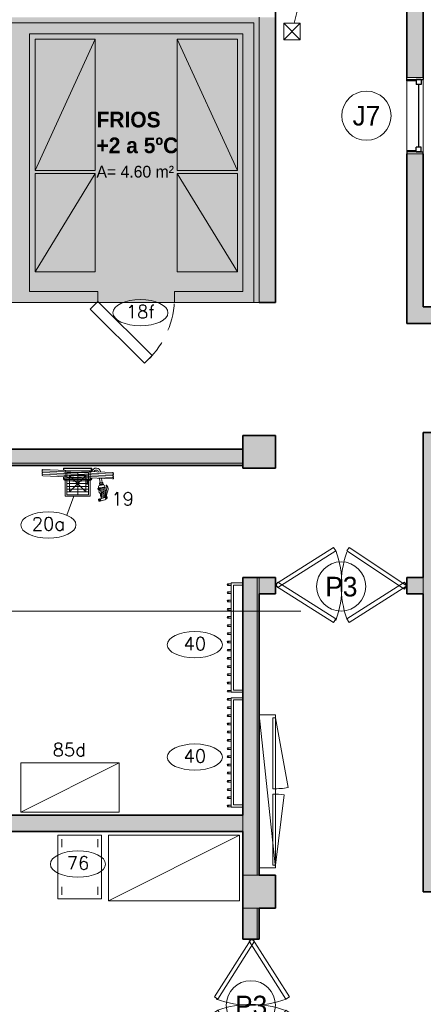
# Model space of a CAD drawing. Header units: metres. Extents: x -33 to 126, y -29 to 31.
# Tile 11 of 75: x -21.42 to -17.73, y -17.69 to -8.69. Entities that reach past the tile are written whole.
import ezdxf

# ---------------------------------------------------------------- set-up
doc = ezdxf.new("R2010")
doc.units = ezdxf.units.M
doc.linetypes.add('IMPORT-HIDDEN', pattern=[0.375, 0.25, -0.125])
for name, color, linetype, lineweight in [('A-AREA-IDEN', 2, 'Continuous', 9), ('A-DETL', 90, 'Continuous', 18), ('A-DETL-GENF', 92, 'Continuous', 18), ('A-DOOR', 31, 'Continuous', 18), ('A-DOOR-IDEN', 31, 'Continuous', 9), ('A-GLAZ', 151, 'Continuous', 18), ('A-GLAZ-IDEN', 152, 'Continuous', 9), ('A-WALL', 113, 'Continuous', 18), ('A-WALL-PATT', 111, 'Continuous', 35), ('C-LINHA AUXILIAR', 7, 'Continuous', 18), ('C-NEUTRO', 7, 'Continuous', 18), ('C-NUMERO', 7, 'Continuous', 18), ('C-PONTOS-HIDR', 7, 'Continuous', 18), ('G-ANNO-SYMB', 111, 'Continuous', 9), ('JN-CÂMARA FRIG', 7, 'Continuous', 18), ('LAYOUT_dwg _2_', 8, 'Continuous', 18)]:
    doc.layers.add(name, color=color, linetype=linetype, lineweight=lineweight)
doc.styles.add('Century Gothic_1', font='GOTHIC.TTF', dxfattribs={"height": 0.179639})
doc.styles.add('Century Gothic_2', font='GOTHIC.TTF', dxfattribs={"height": 0.107783})
doc.styles.add('Century Gothic_B', font='GOTHICB.TTF', dxfattribs={"height": 0.143612})
doc.styles.add('romans_2', font='romans__.ttf', dxfattribs={"height": 0.12})

# ---------------------------------------------------------------- blocks, each defined once
blk = doc.blocks.new('Casement w Mullions-Number_0002 - _JANELA 5-2627089-2-PLANTA COM LAYOUT')
at = {"layer": 'A-GLAZ', "lineweight": 25}
for p, q in [((-0.31825, 0.075), (-0.35, 0.075)), ((-0.31825, 0.075), (-0.31825, -0.01055)), ((0.31825, 0.075), (0.35, 0.075)), ((0.31825, -0.01055), (0.31825, 0.075)), ((-0.35, -0.075), (-0.33095, -0.075)), ((-0.33095, -0.01055), (-0.2865, -0.01055)), ((-0.33095, -0.055), (-0.33095, -0.01055)), ((-0.33095, -0.01055), (-0.31825, -0.01055)), ((-0.33095, -0.01055), (-0.33095, -0.075)), ((-0.33095, -0.055), (-0.2865, -0.055)), ((-0.2865, -0.055), (-0.2865, -0.01055)), ((-0.2865, -0.03277), (0.2865, -0.03277)), ((0.2865, -0.055), (0.2865, -0.01055)), ((0.33095, -0.01055), (0.2865, -0.01055)), ((0.33095, -0.055), (0.2865, -0.055)), ((0.31825, -0.01055), (0.33095, -0.01055)), ((0.33095, -0.055), (0.33095, -0.01055)), ((0.33095, -0.01055), (0.33095, -0.075)), ((0.35, -0.075), (0.33095, -0.075))]:
    blk.add_line(p, q, dxfattribs=at)
at = {"layer": 'A-GLAZ'}
for p, q in [((-0.35, 0.075), (-0.33095, 0.075)), ((-0.35, -0.075), (-0.35, 0.075)), ((-0.33095, 0.075), (-0.33095, -0.075)), ((-0.33095, 0.075), (0.33095, 0.075)), ((-0.33095, -0.075), (-0.33095, 0.075)), ((0.33095, 0.075), (0.35, 0.075)), ((0.33095, -0.075), (0.33095, 0.075)), ((0.33095, 0.075), (0.33095, -0.075)), ((0.35, 0.075), (0.35, -0.075)), ((-0.33095, -0.075), (-0.35, -0.075)), ((0.33095, -0.075), (-0.33095, -0.075)), ((0.35, -0.075), (0.33095, -0.075))]:
    blk.add_line(p, q, dxfattribs=at)
blk = doc.blocks.new('M_Bifold-2 Panel - 0915 x 2134mm-2540480-2-PLANTA COM LAYOUT')
at = {"layer": 'A-DOOR', "color": 7}
for p, q in [((-0.6, 0), (-0.0712, 0.3357)), ((-0.0508, 0.3036), (-0.5796, -0.0322)), ((-0.0712, 0.3357), (-0.0508, 0.3036)), ((-0.5796, 0.031), (-0.6, 0)), ((-0.0508, -0.3178), (-0.5796, 0.031)), ((0.0509, -0.3179), (0.5796, 0.0179)), ((0.5796, 0.0179), (0.6001, -0.0143)), ((-0.6, 0), (-0.0713, -0.3488)), ((-0.5796, -0.0322), (-0.6, 0)), ((0.6001, -0.0143), (0.0713, -0.3501)), ((-0.0713, -0.3488), (-0.0508, -0.3178)), ((0.0713, -0.3501), (0.0509, -0.3179))]:
    blk.add_line(p, q, dxfattribs=at)
at = {"layer": 'A-DOOR'}
for p, q in [((0.0712, 0.3357), (0.0508, 0.3036)), ((0.0508, 0.3036), (0.5796, -0.0322)), ((0.6, 0), (0.0712, 0.3357)), ((0.5796, -0.0322), (0.6, 0))]:
    blk.add_line(p, q, dxfattribs=at)
at = {"layer": 'A-DOOR', "color": 7}
for centre, radius, start, end in [((-0.9165, -0.0014), 0.9179, 340.59215, 19.40785), ((0.9165, -0.0014), 0.9227, 159.75965, 200.24035)]:
    blk.add_arc(centre, radius, start, end, dxfattribs=at)
blk = doc.blocks.new('M_Bifold-2 Panel - 0915 x 2134mm-2564407-2-PLANTA COM LAYOUT')
at = {"layer": 'A-DOOR', "color": 7}
for p, q in [((-0.6, 0), (-0.0712, 0.3357)), ((-0.0508, 0.3036), (-0.5796, -0.0322)), ((-0.0712, 0.3357), (-0.0508, 0.3036)), ((-0.5796, 0.031), (-0.6, 0)), ((-0.0508, -0.3178), (-0.5796, 0.031)), ((0.0509, -0.3179), (0.5796, 0.0179)), ((0.5796, 0.0179), (0.6001, -0.0143)), ((-0.6, 0), (-0.0713, -0.3488)), ((-0.5796, -0.0322), (-0.6, 0)), ((0.6001, -0.0143), (0.0713, -0.3501)), ((-0.0713, -0.3488), (-0.0508, -0.3178)), ((0.0713, -0.3501), (0.0509, -0.3179))]:
    blk.add_line(p, q, dxfattribs=at)
at = {"layer": 'A-DOOR'}
for p, q in [((0.0712, 0.3357), (0.0508, 0.3036)), ((0.0508, 0.3036), (0.5796, -0.0322)), ((0.6, 0), (0.0712, 0.3357)), ((0.5796, -0.0322), (0.6, 0))]:
    blk.add_line(p, q, dxfattribs=at)
at = {"layer": 'A-DOOR', "color": 7}
for centre, radius, start, end in [((-0.9165, -0.0014), 0.9179, 340.59215, 19.40785), ((0.9165, -0.0014), 0.9227, 159.75965, 200.24035)]:
    blk.add_arc(centre, radius, start, end, dxfattribs=at)
blk = doc.blocks.new('LAYOUT_dwg_A$C14E134FE-2545263-2-PLANTA COM LAYOUT')
at = {"layer": 'C-NEUTRO'}
for p, q in [((1595.3907, 849.6434), (1595.3907, 849.5707)), ((1595.718, 849.5707), (1595.718, 849.6434)), ((1595.3907, 849.2071), (1595.3907, 849.1343)), ((1595.718, 849.1343), (1595.718, 849.2071))]:
    blk.add_line(p, q, dxfattribs=at)
at = {"layer": 'C-NEUTRO', "flags": 128}
blk.add_lwpolyline([(1595.3543, 849.6798), (1595.3543, 849.098), (1595.7543, 849.098), (1595.7543, 849.6798)], close=True, dxfattribs=at)
blk = doc.blocks.new('LAYOUT_dwg_A$C6C056DB2-2545339-2-PLANTA COM LAYOUT')
at = {"layer": 'C-NEUTRO'}
blk.add_line((0.1675, -0.1061), (0.1675, -0.1361), dxfattribs=at)
at = {"layer": 'C-NEUTRO', "flags": 128}
for points in [[(0, 0), (0, -0.1061), (0.4926, -0.1061), (1, -0.1061), (1, 0)], [(0.98, 0), (0.98, -0.0861), (0.02, -0.0861), (0.02, 0)], [(0.0025, -0.1061), (0.0025, -0.1361), (0.0025, -0.1361)], [(0.0175, -0.1361), (0.0175, -0.1361), (0.0175, -0.1061)], [(0.0775, -0.1061), (0.0775, -0.1361), (0.0775, -0.1361)], [(0.0925, -0.1361), (0.0925, -0.1361), (0.0925, -0.1061)], [(0.1525, -0.1061), (0.1525, -0.1361), (0.1525, -0.1361)], [(0.2275, -0.1061), (0.2275, -0.1361), (0.2275, -0.1361)], [(0.2425, -0.1361), (0.2425, -0.1361), (0.2425, -0.1061)], [(0.3025, -0.1061), (0.3025, -0.1361), (0.3025, -0.1361)], [(0.3175, -0.1361), (0.3175, -0.1361), (0.3175, -0.1061)], [(0.3775, -0.1061), (0.3775, -0.1361), (0.3775, -0.1361)], [(0.3925, -0.1361), (0.3925, -0.1361), (0.3925, -0.1061)], [(0.4525, -0.1061), (0.4525, -0.1361), (0.4525, -0.1361)], [(0.4675, -0.1361), (0.4675, -0.1361), (0.4675, -0.1061)], [(0.5275, -0.1061), (0.5275, -0.1361), (0.5275, -0.1361)], [(0.5425, -0.1361), (0.5425, -0.1361), (0.5425, -0.1061)], [(0.6025, -0.1061), (0.6025, -0.1361), (0.6025, -0.1361)], [(0.6175, -0.1361), (0.6175, -0.1361), (0.6175, -0.1061)], [(0.6775, -0.1061), (0.6775, -0.1361), (0.6775, -0.1361)], [(0.6925, -0.1361), (0.6925, -0.1361), (0.6925, -0.1061)], [(0.7525, -0.1061), (0.7525, -0.1361), (0.7525, -0.1361)], [(0.7675, -0.1361), (0.7675, -0.1361), (0.7675, -0.1061)], [(0.8275, -0.1061), (0.8275, -0.1361), (0.8275, -0.1361)], [(0.8425, -0.1361), (0.8425, -0.1361), (0.8425, -0.1061)], [(0.9025, -0.1061), (0.9025, -0.1361), (0.9025, -0.1361)], [(0.9175, -0.1361), (0.9175, -0.1361), (0.9175, -0.1061)], [(0.9775, -0.1061), (0.9775, -0.1361), (0.9775, -0.1361)], [(0.9925, -0.1361), (0.9925, -0.1361), (0.9925, -0.1361), (0.9925, -0.1061)]]:
    blk.add_lwpolyline(points, dxfattribs=at)
at = {"layer": 'C-NEUTRO'}
for centre in [(0.01, -0.1361), (0.085, -0.1361), (0.16, -0.1361), (0.235, -0.1361), (0.31, -0.1361), (0.385, -0.1361), (0.46, -0.1361), (0.535, -0.1361), (0.61, -0.1361), (0.685, -0.1361), (0.76, -0.1361), (0.835, -0.1361), (0.91, -0.1361), (0.985, -0.1361)]:
    blk.add_circle(centre, 0.00749, dxfattribs=at)
blk = doc.blocks.new('LAYOUT_dwg_A$C535C01B8-2545347-2-PLANTA COM LAYOUT')
at = {"layer": 'C-NEUTRO', "flags": 128}
for points in [[(0, 0.0673), (0.15, 0.0673), (0.15, 1.4673), (0, 1.4673), (0.15, 0.0673)], [(0.2645, 0.8043), (0.15, 1.4423), (0.125, 1.4423), (0.125, 0.7923), (0.15, 0.7923)], [(0.2276, 0.7368), (0.15, 0.0923), (0.125, 0.0923), (0.125, 0.7423), (0.15, 0.7423)]]:
    blk.add_lwpolyline(points, dxfattribs=at)
at = {"layer": 'C-NEUTRO'}
for centre, start, end in [((0.15, 1.3423), 267.39475, 282.02113), ((0.15, 0.1923), 81.89036, 92.60525)]:
    blk.add_arc(centre, 0.55, start, end, dxfattribs=at)
blk = doc.blocks.new('LAYOUT_dwg_A$C59B4750B-2545350-2-PLANTA COM LAYOUT')
at = {"layer": 'C-NEUTRO'}
for p, q in [((91.83, 28.79), (92.19, 30.13)), ((92.07, 28.37), (92.79, 28.18)), ((92.61, 30.37), (93.33, 30.18)), ((94.16, 29.96), (97.44, 29.08)), ((94.23, 27.79), (97.78, 26.84)), ((96.81, 27.1), (96.73, 26.28)), ((99.47, 26.33), (99.12, 28.1)), ((99.13, 28.06), (99.4, 28.11)), ((99.15, 27.97), (99.4, 28.02)), ((99.16, 27.89), (99.41, 27.94)), ((99.18, 27.81), (99.42, 27.85)), ((99.2, 27.72), (99.43, 27.77)), ((99.21, 27.64), (99.44, 27.68)), ((99.23, 27.55), (99.45, 27.6)), ((99.24, 27.47), (99.46, 27.51)), ((99.26, 27.39), (99.47, 27.43)), ((99.28, 27.3), (99.49, 27.34)), ((99.29, 27.22), (99.5, 27.26)), ((99.31, 27.13), (99.52, 27.17)), ((99.33, 27.05), (99.53, 27.09)), ((91.92, 18.44), (97.8, 17.88)), ((92.72, 19.28), (97.92, 18.79)), ((93.35, 20.14), (98.01, 19.7)), ((93.85, 21.02), (98.06, 20.62)), ((94.22, 21.91), (98.09, 21.54)), ((94.49, 22.8), (98.08, 22.46)), ((94.58, 26.48), (97.7, 26.18)), ((94.66, 23.71), (98.03, 23.39)), ((94.71, 25.55), (97.85, 25.25)), ((94.73, 24.62), (97.96, 24.32)), ((95.95, 18.06), (95.93, 17.82)), ((96.12, 19.88), (96.04, 18.97)), ((96.3, 21.71), (96.21, 20.8)), ((96.47, 23.54), (96.38, 22.62)), ((97.07, 26.24), (96.74, 26.38)), ((98.21, 25.77), (97.74, 25.96)), ((98.15, 25.4), (99.37, 17.8)), ((99.16, 24.85), (100.5, 19.74)), ((99.34, 26.97), (99.55, 27.01)), ((99.36, 26.88), (99.57, 26.92)), ((99.38, 26.8), (99.59, 26.84)), ((99.39, 26.71), (99.62, 26.76)), ((99.41, 26.63), (99.64, 26.67)), ((99.42, 26.55), (99.66, 26.59)), ((99.44, 26.46), (99.69, 26.51)), ((99.46, 26.38), (99.72, 26.43)), ((99.5, 26.3), (99.74, 26.35)), ((104.71, 9.95), (40.83, 7.05)), ((59.73, 10.08), (59.73, 7.91)), ((60.23, 9.5), (60.23, 7.93)), ((81.47, 13.82), (81.47, 10.99)), ((81.84, 13.82), (81.84, 10.99)), ((85.23, 9.5), (85.23, 9.07)), ((85.73, 10.07), (85.73, 9.09)), ((93.16, 13.4), (92.6, 9.4)), ((93.03, 14.99), (95.9, 14.57)), ((93.05, 15.07), (95.92, 14.65)), ((93.07, 15.15), (95.93, 14.73)), ((93.08, 15.23), (95.95, 14.81)), ((93.79, 15.65), (93.72, 15.19)), ((95.13, 13.34), (94.6, 9.49)), ((95.11, 15.45), (95.05, 14.99)), ((104.6, 4.11), (40.72, 1.21)), ((104.63, 5.57), (40.75, 2.67)), ((104.65, 7.03), (40.78, 4.13)), ((104.68, 8.49), (40.8, 5.59))]:
    blk.add_line(p, q, dxfattribs=at)
at = {"layer": 'C-NEUTRO', "flags": 128}
for points in [[(93.1, 28.45), (92.72, 28.55), (93.57, 28.32), (93.99, 29.86)], [(93.93, 29.66), (93.08, 29.89), (93.46, 29.79)], [(96.64, 25.36), (96.55, 24.45), (98.23, 24.94), (96.56, 24.52)], [(81.38, 11.51), (81.38, 10.99), (81.93, 10.99)], [(93.07, 15.28), (93.01, 14.91), (95.88, 14.49), (95.94, 14.86)], [(59.73, 2.07), (59.73, 0), (85.73, 0), (85.73, 3.26)], [(60.23, 2.09), (60.23, 0.5), (85.23, 0.5), (85.23, 3.23)]]:
    blk.add_lwpolyline(points, dxfattribs=at)
for points in [[(61.23, 10.5), (84.23, 10.5)], [(96.32, 14.81), (92.68, 15.34), (92.75, 15.8), (96.39, 15.27)], [(95.63, 13.33), (92.68, 13.41), (92.82, 14.41), (95.77, 14.32)]]:
    blk.add_lwpolyline(points, close=True, dxfattribs=at)
at = {"layer": 'C-NEUTRO'}
for centre, radius, start, end in [((86.03, 24.85), 8.7, 310.2613, 19.7387), ((84.58, 25.24), 9.98, 315.19458, 14.80542), ((92.16, 28.7), 0.346, 165, 255), ((92.52, 30.04), 0.346, 75, 165), ((94.8, 28.71), 2.08, 135.10638, 194.89362), ((94.8, 28.71), 2.08, 184.40602, 194.89367), ((92.51, 28.82), 0.695, 293.33073, 328.29519), ((92.51, 28.82), 0.695, 293.33076, 328.29517), ((94.8, 28.71), 2.08, 135.10633, 145.59399), ((92.77, 29.76), 0.695, 1.70479, 36.66926), ((92.77, 29.76), 0.695, 1.70483, 36.66924), ((92.38, 26.2), 2.43, 40.78441, 60.67382), ((90.63, 27.42), 3.62, 337.76687, 5.87364), ((94.12, 29.82), 0.138, 75, 165), ((97.26, 28.41), 0.691, 16.42549, 75), ((97.92, 27.38), 0.556, 256.30235, 26.46665), ((100.86, 29.47), 3.06, 196.42549, 217.04691), ((98.05, 28.79), 0.107, 22.24088, 183.01537), ((102.96, 30.9), 5.45, 202.82654, 219.93416), ((101.63, 30.6), 3.91, 206.93953, 231.35001), ((97.06, 27.11), 1.74, 315.58091, 9.54558), ((97.03, 26.8), 2.28, 331.97064, 19.26868), ((99.26, 28.05), 0.15, 23.70967, 159.93315), ((95.29, 26.39), 4.45, 359.35682, 22.69287), ((105.75, 28.43), 6.35, 182.87864, 199.17105), ((92.28, 18.96), 0.973, 116.88598, 230.37385), ((92.95, 10.81), 7.38, 80.82244, 100.39834), ((94.27, 17.95), 2.63, 174.21439, 234.68901), ((92.99, 10.95), 7.38, 80.82244, 100.39834), ((91.57, 20.72), 0.929, 286.80621, 32.20914), ((93.42, 21.79), 1.22, 104.45699, 208.56512), ((92.8, 23.88), 0.962, 289.25117, 27.32915), ((94.92, 24.98), 1.43, 131.46536, 207.75594), ((96.74, 25.22), 7.59, 249.88176, 263.57842), ((96.78, 25.36), 7.59, 249.88176, 263.57842), ((72.12, 21.75), 25.97, 7.74729, 9.83547), ((72.12, 21.75), 25.97, 351.43601, 353.46186), ((72.12, 21.75), 25.97, 3.62078, 5.67676), ((72.12, 21.75), 25.97, 355.48629, 357.51183), ((72.12, 21.75), 25.97, 359.54102, 1.57645), ((98.72, 25.49), 0.576, 135.58091, 189.07696), ((100.04, 25.4), 1.04, 161.89565, 212.18682), ((95.07, 19.24), 5.45, 319.62488, 5.20404), ((99.6, 26.43), 0.165, 214.22412, 329.41871), ((60.73, 10.08), 1, 94.4044, 180), ((61.23, 9.5), 1, 90, 180), ((72.73, -69.27), 81.24, 83.89039, 98.54859), ((72.73, 153.08), 143.04, 265.38858, 274.61142), ((72.73, 153.08), 143.04, 265.38858, 274.61142), ((81.65, 14.29), 0.503, 291.33187, 248.66813), ((72.73, -69.27), 81.24, 81.45141, 83.50138), ((84.23, 9.5), 1, 0, 90), ((84.73, 10.08), 1, 0, 85.5956), ((97.32, 23.28), 5.78, 255.62872, 274.22904), ((97.36, 23.42), 5.78, 255.62872, 273.96981), ((94.68, 17.84), 3.08, 303.60317, 356.60988), ((96.76, 17.44), 2.63, 323.30295, 7.99917), ((99.07, 15.83), 0.199, 170.56223, 322.54272), ((104.74, 9.22), 0.731, 265.49941, 92.44627), ((40.09, 2.37), 0.2, 270, 332.34886), ((40.91, 1.93), 0.751, 102.58866, 255.35703), ((40.94, 3.39), 0.751, 102.58866, 255.35703), ((40.97, 4.85), 0.751, 102.58866, 255.35703), ((40.99, 6.31), 0.751, 102.58866, 255.35703), ((89.73, 4.08), 4.08, 191.61456, 353.59712), ((89.65, 4.01), 2.19, 197.95201, 347.25967), ((104.66, 4.84), 0.731, 265.49941, 92.44627), ((104.69, 6.3), 0.731, 265.49941, 92.44627), ((104.71, 7.76), 0.731, 265.49941, 92.44627)]:
    blk.add_arc(centre, radius, start, end, dxfattribs=at)
blk = doc.blocks.new('LAYOUT_dwg_A$C536F692A-2545351-2-PLANTA COM LAYOUT')
at = {"xscale": 0.0099999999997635, "yscale": 0.0099999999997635, "zscale": 0.0099999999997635, "rotation": 180}
blk.add_blockref('LAYOUT_dwg_A$C59B4750B-2545350-2-PLANTA COM LAYOUT', (1.0547, 0.3037), dxfattribs=at)
blk = doc.blocks.new('LAYOUT_dwg_A$C5398008C-2545352-2-PLANTA COM LAYOUT')
blk.add_blockref('LAYOUT_dwg_A$C536F692A-2545351-2-PLANTA COM LAYOUT', (0.0882, -0.197))
blk = doc.blocks.new('LAYOUT_dwg_Elipse-1-2545353-2-PLANTA COM LAYOUT')
at = {"layer": 'C-NUMERO'}
blk.add_ellipse((-0.1387, -0.0003), major_axis=(0.21, 0), ratio=0.47619, dxfattribs=at)
blk = doc.blocks.new('LAYOUT_dwg_A$C37ED2B95-2545357-2-PLANTA COM LAYOUT')
at = {"layer": 'C-PONTOS-HIDR'}
blk.add_line((-0.075, 0.075), (0.075, -0.075), dxfattribs=at)
at = {"layer": 'C-PONTOS-HIDR', "flags": 128}
blk.add_lwpolyline([(-0.075, -0.075), (-0.075, 0.075), (0.075, 0.075), (0.075, -0.075), (-0.075, -0.075), (0.075, 0.075)], dxfattribs=at)
blk = doc.blocks.new('LAYOUT_dwg_RALOSIF-2545284-2-PLANTA COM LAYOUT')
at = {"layer": 'C-PONTOS-HIDR'}
blk.add_line((0.107, -0.108), (-0.108, 0.107), dxfattribs=at)
at = {"layer": 'C-PONTOS-HIDR', "flags": 128}
blk.add_lwpolyline([(-0.108, -0.108), (0.107, -0.108), (0.107, 0.107), (-0.108, 0.107), (-0.108, -0.108), (0.107, 0.107)], dxfattribs=at)
blk = doc.blocks.new('LAYOUT_dwg_A$C28444022-2545285-2-PLANTA COM LAYOUT')
at = {"layer": 'C-LINHA AUXILIAR'}
for p, q in [((0.7305, 0.099), (0.7305, -0.1)), ((0.7565, 0.099), (0.7565, -0.1)), ((0.7815, 0.099), (0.7815, -0.1)), ((0.8075, 0.099), (0.8075, -0.1)), ((0.8325, 0.099), (0.8325, -0.1)), ((0.8585, 0.099), (0.8585, -0.1)), ((0.8835, 0.099), (0.8835, -0.1)), ((0.7055, 0), (0.9085, 0))]:
    blk.add_line(p, q, dxfattribs=at)
at = {"layer": 'C-LINHA AUXILIAR', "flags": 128}
blk.add_lwpolyline([(0.7055, -0.1), (0.7055, 0.099), (0.9085, 0.099), (0.9085, -0.1)], close=True, dxfattribs=at)
at = {"layer": 'C-PONTOS-HIDR', "flags": 128}
blk.add_lwpolyline([(0.9233, 0.1135), (0.6907, 0.1135), (0.6907, -0.1135), (0.9233, -0.1135)], close=True, dxfattribs=at)
at = {"xscale": 0.6975446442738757, "yscale": 0.6975446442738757, "zscale": 0.6975446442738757, "rotation": 180}
blk.add_blockref('LAYOUT_dwg_RALOSIF-2545284-2-PLANTA COM LAYOUT', (0.8067, -0.0002), dxfattribs=at)
blk = doc.blocks.new('LAYOUT_dwg _2_-2545261-2-PLANTA COM LAYOUT')
at = {"layer": 'C-NEUTRO', "flags": 128}
for points in [[(1595.1454, 855.7633), (1595.1454, 856.9633), (1595.6954, 856.9633), (1595.1454, 855.7633), (1595.6954, 855.7633), (1595.6954, 856.9633)], [(1596.9954, 855.7633), (1596.9954, 856.9633), (1596.4454, 856.9633), (1596.9954, 855.7633), (1596.4454, 855.7633), (1596.4454, 856.9633)], [(1595.1454, 854.8333), (1595.1454, 855.7333), (1595.6954, 855.7333), (1595.1454, 854.8333), (1595.6954, 854.8333), (1595.6954, 855.7333)], [(1596.9954, 854.8333), (1596.9954, 855.7333), (1596.4454, 855.7333), (1596.9954, 854.8333), (1596.4454, 854.8333), (1596.4454, 855.7333)], [(1595.0142, 849.8912), (1595.9142, 849.8912), (1595.9142, 850.3412), (1595.0142, 849.8912), (1595.0142, 850.3412), (1595.9142, 850.3412)], [(1595.8154, 849.0798), (1597.0154, 849.0798), (1597.0154, 849.6798), (1595.8154, 849.0798), (1595.8154, 849.6798), (1597.0154, 849.6798)]]:
    blk.add_lwpolyline(points, dxfattribs=at)
at = {"layer": 'C-NUMERO'}
for p, q in [((1597.5445, 857.2304), (1597.5148, 857.1083)), ((1595.4358, 852.6078), (1595.4986, 852.7808))]:
    blk.add_line(p, q, dxfattribs=at)
at = {"layer": 'JN-CÂMARA FRIG', "flags": 128}
blk.add_lwpolyline([(1595.7204, 854.5633), (1596.2154, 854.0684), (1596.1447, 853.9976), (1595.6497, 854.4926)], close=True, dxfattribs=at)
at = {"layer": 'JN-CÂMARA FRIG', "linetype": 'IMPORT-HIDDEN'}
blk.add_arc((1595.5997, 854.6133), 0.8222, 311.51369, 356.51369, dxfattribs=at)
for name, p in [('LAYOUT_dwg_A$C37ED2B95-2545357-2-PLANTA COM LAYOUT', (1597.4954, 857.0333)), ('LAYOUT_dwg_A$C37ED2B95-2545357-2-PLANTA COM LAYOUT', (1595.5349, 852.8971)), ('LAYOUT_dwg_A$C535C01B8-2545347-2-PLANTA COM LAYOUT', (1597.1954, 849.3133)), ('LAYOUT_dwg_A$C14E134FE-2545263-2-PLANTA COM LAYOUT', (0, 0))]:
    blk.add_blockref(name, p)
at = {"xscale": 1.199999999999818, "yscale": 1.199999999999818, "zscale": 1.199999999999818}
for p in [(1596.2753, 854.4608), (1595.4333, 852.5192), (1596.7723, 851.4236), (1596.7723, 850.3955), (1595.7042, 849.4168)]:
    blk.add_blockref('LAYOUT_dwg_Elipse-1-2545353-2-PLANTA COM LAYOUT', p, dxfattribs=at)
at = {"extrusion": (0, 0, -1), "zscale": -1}
for name, p, rotation in [('LAYOUT_dwg_A$C5398008C-2545352-2-PLANTA COM LAYOUT', (-1595.9504, 852.9326), 359.9999799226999), ('LAYOUT_dwg_A$C6C056DB2-2545339-2-PLANTA COM LAYOUT', (-1597.0454, 850.9883), 90.00000000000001), ('LAYOUT_dwg_A$C6C056DB2-2545339-2-PLANTA COM LAYOUT', (-1597.0454, 849.9383), 90.00000000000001)]:
    blk.add_blockref(name, p, dxfattribs=dict(at, rotation=rotation))
at = {"rotation": 89.99999999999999}
blk.add_blockref('LAYOUT_dwg_A$C28444022-2545285-2-PLANTA COM LAYOUT', (1595.5349, 852.0901), dxfattribs=at)
at = {"layer": 'C-NUMERO', "char_height": 0.12, "attachment_point": 2, "line_spacing_factor": 0.964689, "style": 'romans_2'}
for s, insert, width in [('18f', (1596.1091, 854.53), 0.35598), ('19', (1595.9461, 852.8183), 0.272727), ('20a', (1595.2671, 852.5884), 0.403348), ('40', (1596.6061, 851.4928), 0.272727), ('85d', (1595.4582, 850.5229), 0.403348), ('40', (1596.6061, 850.4648), 0.272727), ('76', (1595.538, 849.486), 0.272727)]:
    blk.add_mtext(s, dxfattribs=dict(at, insert=insert, width=width))
blk = doc.blocks.new('M_Identificador da janela - M_Identificador da janela-3796-2-PLANTA COM LAYOUT')
at = {"layer": 'A-GLAZ-IDEN'}
blk.add_circle((0, 0), 0.003, dxfattribs=at)
blk = doc.blocks.new('M_Identificador da porta - M_Identificador da porta-1233-2-PLANTA COM LAYOUT')
at = {"layer": 'A-DOOR-IDEN'}
blk.add_circle((-0.00002, -0.00009), 0.003, dxfattribs=at)

msp = doc.modelspace()

# ---------------------------------------------------------------- hatches: boundary and pattern name
at = {"layer": 'A-DETL-GENF'}
h = msp.add_hatch(color=7, dxfattribs=at)
h.paths.add_polyline_path([(-26.7271, -12.6146), (-23.5273, -12.6146), (-23.5273, -12.5646), (-28.1623, -12.5646), (-28.1623, -8.7146), (-19.2773, -8.7146), (-19.2773, -11.2746), (-19.2273, -11.2746), (-19.2273, -8.6646), (-28.3623, -8.6646), (-28.3623, -12.4896), (-28.2123, -12.4896), (-28.2123, -12.6146), (-26.734, -12.6146)], flags=0)
h.paths.add_polyline_path([(-26.884, -12.4646), (-25.9773, -12.4646), (-25.9773, -12.2146), (-25.8773, -12.2146), (-25.8773, -12.4646), (-23.6273, -12.4646), (-23.6273, -12.2146), (-23.5273, -12.2146), (-23.5273, -11.5146), (-23.6273, -11.5146), (-23.6273, -11.2746), (-24.3773, -11.2746), (-24.3773, -11.1746), (-23.6273, -11.1746), (-23.6273, -8.8146), (-25.8773, -8.8146), (-25.8773, -11.1746), (-25.0773, -11.1746), (-25.0773, -11.2746), (-25.8773, -11.2746), (-25.8773, -11.5146), (-25.9773, -11.5146), (-25.9773, -8.8146), (-28.0623, -8.8146), (-28.0623, -12.4646), (-26.9115, -12.4646)], flags=0)
h.paths.add_polyline_path([(-20.0023, -11.2746), (-20.0023, -11.1746), (-19.3773, -11.1746), (-19.3773, -8.8146), (-21.3273, -8.8146), (-21.3273, -11.1746), (-20.7023, -11.1746), (-20.7023, -11.2746)], flags=0)
h.paths.add_polyline_path([(-22.0273, -11.2746), (-22.0273, -11.1746), (-21.4273, -11.1746), (-21.4273, -8.8146), (-23.5273, -8.8146), (-23.5273, -11.1746), (-22.7273, -11.1746), (-22.7273, -11.2746)], flags=0)
msp.add_hatch(color=150, dxfattribs=at).paths.add_polyline_path([(-23.6273, -12.5646), (-23.5273, -12.5646), (-23.5273, -12.2146), (-23.6273, -12.2146), (-23.6273, -12.4646), (-25.8773, -12.4646), (-25.8773, -12.2146), (-25.9773, -12.2146), (-25.9773, -12.4646), (-28.0623, -12.4646), (-28.0623, -8.8146), (-25.9773, -8.8146), (-25.9773, -11.5146), (-25.8773, -11.5146), (-25.8773, -11.2746), (-25.0773, -11.2746), (-25.0773, -11.1746), (-25.8773, -11.1746), (-25.8773, -8.8146), (-23.6273, -8.8146), (-23.6273, -11.1746), (-24.3773, -11.1746), (-24.3773, -11.2746), (-23.6273, -11.2746), (-23.6273, -11.5146), (-23.5273, -11.5146), (-23.5273, -11.2746), (-22.7273, -11.2746), (-22.7273, -11.1746), (-23.5273, -11.1746), (-23.5273, -8.8146), (-21.4273, -8.8146), (-21.4273, -11.1746), (-22.0273, -11.1746), (-22.0273, -11.2746), (-20.7023, -11.2746), (-20.7023, -11.1746), (-21.3273, -11.1746), (-21.3273, -8.8146), (-19.3773, -8.8146), (-19.3773, -11.1746), (-20.0023, -11.1746), (-20.0023, -11.2746), (-19.2773, -11.2746), (-19.2773, -8.7146), (-28.1623, -8.7146), (-28.1623, -12.5646), (-25.0184, -12.5646)], flags=0)
at = {"layer": 'A-WALL-PATT', "lineweight": 18}
h = msp.add_hatch(color=7, dxfattribs=at)
h.paths.add_polyline_path([(-17.7273, -11.3146), (-17.7273, -9.9146), (-17.8773, -9.9146), (-17.8773, -11.3146)], flags=0)
h.paths.add_polyline_path([(-17.7273, -9.2146), (-17.7273, -6.8847), (-17.8773, -6.8847), (-17.8773, -9.2146)], flags=0)
h.paths.add_polyline_path([(-17.8773, -6.1847), (-17.7273, -6.1847), (-17.7273, -5.8847), (-17.8773, -5.8847)], flags=0)
h.paths.add_polyline_path([(-17.8773, -5.1847), (-17.7273, -5.1847), (-17.7273, -4.7847), (-17.8773, -4.7847), (-17.8773, -5.0707)], flags=0)
for points in [[(-19.0773, -11.2746), (-19.0773, -8.6646), (-19.2273, -8.6646), (-19.2273, -11.2746)], [(-19.3773, -12.7896), (-19.0773, -12.7896), (-19.0773, -12.4896), (-19.3773, -12.4896), (-19.3773, -12.7646)], [(-17.5973, -16.6646), (-17.5979, -12.4646), (-17.7273, -12.4646), (-17.7273, -16.6646)], [(-19.3773, -16.5146), (-19.2473, -16.5146), (-19.2473, -13.7896), (-19.3773, -13.7896), (-19.3773, -16.1146)], [(-19.3773, -16.1146), (-19.3773, -15.9646), (-23.2273, -15.9646), (-23.2273, -16.1146)], [(-19.2496, -16.8146), (-19.0773, -16.8146), (-19.0773, -16.5146), (-19.3773, -16.5146), (-19.3773, -16.8146)]]:
    msp.add_hatch(color=7, dxfattribs=at).paths.add_polyline_path(points, flags=0)
h = msp.add_hatch(color=7, dxfattribs=at)
h.paths.add_polyline_path([(-17.7273, -11.4646), (-17.3273, -11.4646), (-17.3273, -11.3146), (-17.8773, -11.3146), (-17.8773, -11.4646)], flags=0)
h.paths.add_polyline_path([(-16.6273, -11.4646), (-16.1773, -11.4646), (-16.1773, -11.3146), (-16.6273, -11.3146)], flags=0)
h.paths.add_polyline_path([(-15.4773, -11.4646), (-15.0273, -11.4646), (-15.0273, -11.3146), (-15.4773, -11.3146)], flags=0)
at = {"layer": 'A-WALL-PATT'}
for points in [[(-23.724, -12.7446), (-19.3773, -12.7446), (-19.3773, -12.6146), (-26.586, -12.6146), (-26.586, -12.7446), (-25.0184, -12.7446)], [(-21.6012, -12.7646), (-19.3773, -12.7646), (-19.3773, -12.7446), (-26.586, -12.7446), (-26.586, -12.7646), (-23.0773, -12.7646)], [(-19.2273, -16.5146), (-19.2273, -13.7896), (-19.2473, -13.7896), (-19.2473, -16.5146)]]:
    msp.add_hatch(color=250, dxfattribs=at).paths.add_polyline_path(points, flags=0)
at = {"layer": 'A-WALL-PATT', "lineweight": 18}
h = msp.add_hatch(color=7, dxfattribs=at)
h.paths.add_polyline_path([(-19.0773, -13.9396), (-19.0773, -13.7896), (-19.2273, -13.7896), (-19.2273, -13.9396)], flags=0)
h.paths.add_polyline_path([(-17.7273, -13.9396), (-17.7273, -13.7896), (-17.8773, -13.7896), (-17.8773, -13.9396)], flags=0)
h = msp.add_hatch(color=7, dxfattribs=at)
h.paths.add_polyline_path([(-19.3773, -18.4771), (-19.2473, -18.4771), (-19.2473, -18.2971), (-19.3773, -18.2971), (-19.3773, -18.4146)], flags=0)
h.paths.add_polyline_path([(-19.2473, -17.0971), (-19.2473, -16.8146), (-19.3773, -16.8146), (-19.3773, -17.0971), (-19.2518, -17.0971)], flags=0)
at = {"layer": 'A-WALL-PATT'}
h = msp.add_hatch(color=250, dxfattribs=at)
h.paths.add_polyline_path([(-19.2473, -18.4771), (-19.2273, -18.4771), (-19.2273, -18.2971), (-19.2473, -18.2971), (-19.2473, -18.4146)], flags=0)
h.paths.add_polyline_path([(-19.2273, -17.0971), (-19.2273, -16.8146), (-19.2473, -16.8146), (-19.2473, -17.0971)], flags=0)

# ---------------------------------------------------------------- linework, layer by layer
at = {"layer": 'A-DETL'}
for p, q in [((-19.2773, -8.7146), (-28.1623, -8.7146)), ((-19.2773, -11.2746), (-19.2773, -8.7146)), ((-19.2273, -11.2746), (-19.2273, -8.6646)), ((-21.3273, -11.1746), (-21.3273, -8.8146)), ((-21.3273, -8.8146), (-19.3773, -8.8146)), ((-19.3773, -8.8146), (-19.3773, -11.1746)), ((-20.7023, -11.1746), (-21.3273, -11.1746)), ((-20.7023, -11.2746), (-20.7023, -11.1746)), ((-19.3773, -11.1746), (-20.0023, -11.1746)), ((-20.0023, -11.1746), (-20.0023, -11.2746)), ((-22.0273, -11.2746), (-20.7023, -11.2746)), ((-20.7023, -11.2746), (-20.0023, -11.2746)), ((-20.0023, -11.2746), (-19.2773, -11.2746)), ((-19.2773, -11.2746), (-19.2273, -11.2746))]:
    msp.add_line(p, q, dxfattribs=at)
at = {"layer": 'A-WALL', "lineweight": 35}
for p, q in [((-17.8773, -6.8847), (-17.8773, -9.2146)), ((-17.7273, -9.2146), (-17.7273, -6.8847)), ((-19.0773, -11.2746), (-19.0773, -8.3646)), ((-17.8773, -9.9146), (-17.8773, -11.4646)), ((-17.7273, -11.3146), (-17.7273, -9.9146)), ((-19.2273, -11.2746), (-19.0773, -11.2746)), ((-17.3273, -11.3146), (-17.7273, -11.3146)), ((-17.8773, -11.4646), (-17.3273, -11.4646)), ((-19.0773, -12.4896), (-19.3773, -12.4896)), ((-19.3773, -12.4896), (-19.3773, -12.7896)), ((-19.0773, -12.7896), (-19.0773, -12.4896)), ((-17.7273, -12.4646), (-17.7273, -13.7896)), ((-15.2023, -12.4646), (-17.7273, -12.4646)), ((-19.3773, -12.6146), (-23.0773, -12.6146)), ((-19.3773, -12.7646), (-26.734, -12.7646)), ((-19.3773, -12.7896), (-19.0773, -12.7896)), ((-19.3773, -13.7896), (-19.3773, -15.9646)), ((-19.0773, -13.7896), (-19.3773, -13.7896)), ((-19.0773, -13.9396), (-19.0773, -13.7896)), ((-17.7273, -13.7896), (-17.8773, -13.7896)), ((-17.8773, -13.7896), (-17.8773, -13.9396)), ((-19.2273, -16.5146), (-19.2273, -13.9396)), ((-19.2273, -13.9396), (-19.0773, -13.9396)), ((-17.8773, -13.9396), (-17.7273, -13.9396)), ((-17.7273, -13.9396), (-17.7273, -16.6646)), ((-19.3773, -15.9646), (-26.734, -15.9646)), ((-23.2273, -16.1146), (-19.3773, -16.1146)), ((-19.3773, -16.1146), (-19.3773, -17.0971)), ((-19.0773, -16.5146), (-19.2273, -16.5146)), ((-19.0773, -16.8146), (-19.0773, -16.5146)), ((-17.7273, -16.6646), (-17.0773, -16.6646)), ((-19.2273, -17.0971), (-19.2273, -16.8146)), ((-19.2273, -16.8146), (-19.0773, -16.8146)), ((-19.3773, -17.0971), (-19.2273, -17.0971))]:
    msp.add_line(p, q, dxfattribs=at)
at = {"layer": 'A-WALL'}
for p, q in [((-19.3773, -12.7446), (-26.734, -12.7446)), ((-19.2473, -16.5146), (-19.2473, -13.7896)), ((-19.2273, -13.7896), (-19.2273, -13.9396)), ((-17.7273, -13.9396), (-17.7273, -13.7896)), ((-19.3773, -16.1146), (-19.3773, -15.9646)), ((-19.3773, -16.5146), (-19.2273, -16.5146)), ((-19.2273, -16.8146), (-19.3773, -16.8146)), ((-19.2473, -17.0971), (-19.2473, -16.8146))]:
    msp.add_line(p, q, dxfattribs=at)
at = {"layer": 'G-ANNO-SYMB'}
msp.add_line((-28.7638, -14.0989), (-18.8472, -14.0989), dxfattribs=at)

# ---------------------------------------------------------------- block references
at = {"layer": 'A-DOOR', "color": 7}
for name, p, rotation in [('M_Bifold-2 Panel - 0915 x 2134mm-2540480-2-PLANTA COM LAYOUT', (-18.4773, -13.8646), 180), ('M_Bifold-2 Panel - 0915 x 2134mm-2564407-2-PLANTA COM LAYOUT', (-19.3023, -17.6971), 90)]:
    msp.add_blockref(name, p, dxfattribs=dict(at, rotation=rotation))
at = {"layer": 'A-DOOR-IDEN', "xscale": 74.99999999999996, "yscale": 74.99999999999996, "zscale": 74.99999999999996}
for p in [(-18.4773, -13.8646), (-19.3023, -17.6971)]:
    msp.add_blockref('M_Identificador da porta - M_Identificador da porta-1233-2-PLANTA COM LAYOUT', p, dxfattribs=at)
at = {"layer": 'A-GLAZ', "rotation": 89.99999999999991}
msp.add_blockref('Casement w Mullions-Number_0002 - _JANELA 5-2627089-2-PLANTA COM LAYOUT', (-17.8023, -9.5646), dxfattribs=at)
at = {"layer": 'A-GLAZ-IDEN', "xscale": 74.99999999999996, "yscale": 74.99999999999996, "zscale": 74.99999999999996}
msp.add_blockref('M_Identificador da janela - M_Identificador da janela-3796-2-PLANTA COM LAYOUT', (-18.2475, -9.5646), dxfattribs=at)
at = {"layer": 'LAYOUT_dwg _2_', "color": 7}
msp.add_blockref('LAYOUT_dwg _2_-2545261-2-PLANTA COM LAYOUT', (-1616.4227, -865.8279), dxfattribs=at)

# ---------------------------------------------------------------- texts
at = {"layer": 'A-AREA-IDEN', "attachment_point": 1}
for s, insert, char_height, width, line_spacing_factor, style in [('FRIOS\\P+2 a 5ºC', (-20.7161, -9.5285), 0.14361, 0.9756, 0.984796, 'Century Gothic_B'), ('A= 4.60 m²', (-20.7161, -10.0231), 0.10778, 0.9045, 0.984117, 'Century Gothic_2')]:
    msp.add_mtext(s, dxfattribs=dict(at, insert=insert, char_height=char_height, width=width, line_spacing_factor=line_spacing_factor, style=style))
at = {"layer": 'A-DOOR-IDEN', "char_height": 0.17964, "width": 0.33975, "attachment_point": 2, "line_spacing_factor": 0.984117, "style": 'Century Gothic_1'}
for insert in [(-18.4764, -13.7834), (-19.3014, -17.6159)]:
    msp.add_mtext('P3', dxfattribs=dict(at, insert=insert))
at = {"layer": 'A-GLAZ-IDEN', "insert": (-18.2471, -9.4749), "char_height": 0.17964, "width": 0.306, "attachment_point": 2, "line_spacing_factor": 0.984117, "style": 'Century Gothic_1'}
msp.add_mtext('J7', dxfattribs=at)

doc.saveas('drawing.dxf')
